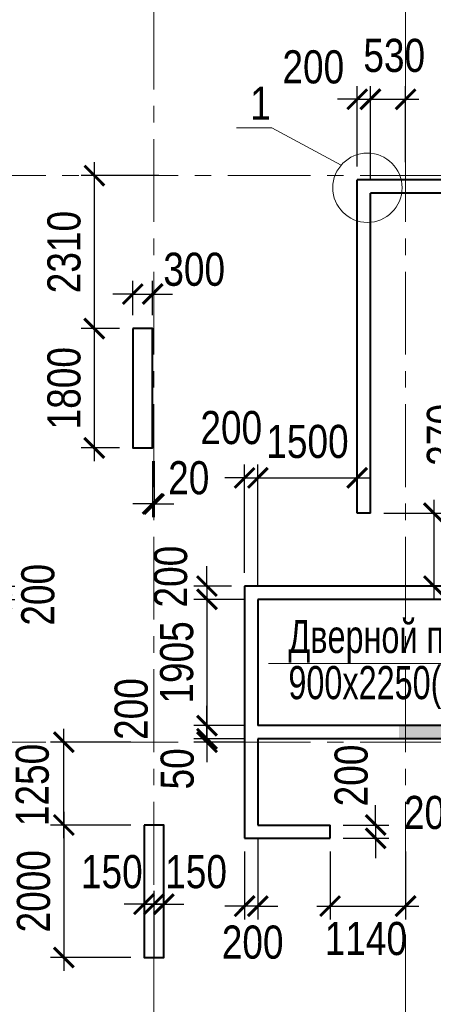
# Model space of a CAD drawing. Extents: x 26966 to 148137, y 549733 to 633733.
# Tile 23 of 28: x 71639 to 77887, y 611322 to 626180. Entities that reach past the tile are written whole.
import ezdxf

# ---------------------------------------------------------------- set-up
doc = ezdxf.new("R2010")
doc.units = 0
doc.header["$LTSCALE"] = 1000
doc.header["$MEASUREMENT"] = 0
doc.linetypes.add('CENTER', pattern=[2, 1.25, -0.25, 0.25, -0.25])
for name, color, linetype, lineweight in [('CК-400-Т(двери)', 7, 'Continuous', 20), ('СК-040-С(тены)', 12, 'Continuous', 40), ('СК-043-С-ПИЛОНЫ', 5, 'Continuous', 40), ('СК-100-О(си)', 7, 'CENTER', 15), ('СК-110-О-РАЗМЕРЫ', 7, 'Continuous', 15), ('СК-300-Р(азмеры)', 7, 'Continuous', 20), ('СК-343-Р-КОЛОННЫ', 7, 'Continuous', 13), ('СК-400-Т(екст)', 7, 'Continuous', 20), ('СК-600-Ш(триховка', 7, 'Continuous', 15)]:
    doc.layers.add(name, color=color, linetype=linetype, lineweight=lineweight)
doc.styles.add('RUSS', font='arial.ttf', dxfattribs={"width": 0.8})
doc.dimstyles.new('100-200', dxfattribs={"dimscale": 0, "dimtxt": 500, "dimasz": 300, "dimexe": 200, "dimexo": 200, "dimgap": 200, "dimtad": 1, "dimdec": 0, "dimzin": 0, "dimdsep": 46, "dimtxsty": 'RUSS', "dimblk": 'ARCHTICK', "dimcen": 0.096, "dimdle": 200, "dimclrd": 7, "dimclre": 7, "dimclrt": 256, "dimadec": 0, "dimazin": 0, "dimtfac": 1, "dimtdec": 0, "dimtmove": 2, "dimatfit": 3, "dimldrblk": 'OBLIQUE', "dimfxl": 1, "dimtolj": 1, "dimtzin": 0, "dimarcsym": 0})

# ---------------------------------------------------------------- blocks, each defined once
blk = doc.blocks.new('оси')
at = {"layer": 'СК-100-О(си)'}
for p, q in [((-17800, 18534.9), (-17800, -11023.5)), ((-14000, 18534.9), (-14000, -11023.5)), ((-46685.3, 15985), (4554.2, 15985)), ((-46685.3, 7435), (4554.2, 7435))]:
    blk.add_line(p, q, dxfattribs=at)
blk = doc.blocks.new('A$C858fb3ef')
at = {"layer": 'СК-300-Р(азмеры)'}
blk.add_blockref('оси', (0, 0), dxfattribs=at)
blk = doc.blocks.new('A$C573b34c5')
blk.add_blockref('A$C858fb3ef', (0, 0))
blk = doc.blocks.new('A$Cc2edbf5f')
at = {"layer": 'СК-040-С(тены)'}
for p, q in [((38410, 15920), (29190, 15920)), ((29190, 10890), (29190, 15920)), ((31910, 15720), (29390, 15720)), ((29390, 10890), (29390, 15720)), ((29390, 10890), (29190, 10890)), ((29190, 9790), (27490, 9790)), ((27490, 9790), (27490, 5985)), ((31910, 9790), (29190, 9790)), ((32110, 9590), (27690, 9590)), ((27690, 9590), (27690, 7685)), ((31220, 7685), (27690, 7685)), ((31020, 7485), (27690, 7485)), ((27690, 7485), (27690, 6185)), ((27690, 6185), (28780, 6185)), ((28780, 5985), (28780, 6185)), ((27490, 5985), (28780, 5985))]:
    blk.add_line(p, q, dxfattribs=at)
at = {"layer": 'СК-043-С-ПИЛОНЫ'}
for points in [[(25800, 13676), (25800, 11876), (26100, 11876), (26100, 13676)], [(25970, 6185), (25970, 4186), (26270, 4186), (26270, 6185)]]:
    blk.add_lwpolyline(points, close=True, dxfattribs=at)
at = {"layer": 'СК-600-Ш(триховка', "color": 7}
blk.add_solid([(29820, 7685), (29820, 7485), (30870, 7685), (30870, 7485)], dxfattribs=at)
blk = doc.blocks.new('_ArchTick')
at = {"color": 0, "linetype": 'ByBlock', "const_width": 0.15}
blk.add_lwpolyline([(-0.5, -0.5), (0.5, 0.5)], dxfattribs=at)
blk = doc.blocks.new('*D54')
at = {"layer": 'Defpoints', "color": 0, "transparency": 16777216}
for p in [(69720, 617633), (71027, 617433), (71365, 617433)]:
    blk.add_point(p, dxfattribs=at)
at = {"layer": 'СК-343-Р-КОЛОННЫ', "color": 7, "lineweight": -2, "transparency": 16777216}
for p, q in [((71365, 617633), (71365, 617933)), ((69920, 617633), (71565, 617633)), ((71365, 617633), (71365, 617433)), ((71227, 617433), (71565, 617433)), ((71365, 617433), (71365, 617133))]:
    blk.add_line(p, q, dxfattribs=at)
at = {"layer": 'СК-343-Р-КОЛОННЫ', "color": 7, "lineweight": -2, "transparency": 16777216, "xscale": 300, "yscale": 300, "zscale": 300}
for p, rotation in [((71365, 617633), 270), ((71365, 617433), 90)]:
    blk.add_blockref('_ArchTick', p, dxfattribs=dict(at, rotation=rotation))
at = {"layer": 'СК-343-Р-КОЛОННЫ', "transparency": 16777216, "insert": (71916, 617502), "char_height": 500, "attachment_point": 5, "rotation": 90, "style": 'RUSS'}
blk.add_mtext('\\A1;200', dxfattribs=at)
blk = doc.blocks.new('_Oblique')
at = {"color": 0, "linetype": 'ByBlock', "lineweight": -2}
blk.add_line((-0.5, -0.5), (0.5, 0.5), dxfattribs=at)
blk = doc.blocks.new('*D205')
at = {"layer": 'Defpoints', "color": 0, "transparency": 16777216}
for p in [(75237, 614028), (75037, 613828), (75037, 612804)]:
    blk.add_point(p, dxfattribs=at)
at = {"layer": 'СК-343-Р-КОЛОННЫ', "color": 7, "lineweight": -2, "transparency": 16777216}
for p, q in [((75237, 613828), (75237, 612604)), ((75037, 613628), (75037, 612604)), ((75037, 612804), (74737, 612804)), ((75237, 612804), (75037, 612804)), ((75237, 612804), (75537, 612804))]:
    blk.add_line(p, q, dxfattribs=at)
at = {"layer": 'СК-343-Р-КОЛОННЫ', "color": 7, "lineweight": -2, "transparency": 16777216, "xscale": 300, "yscale": 300, "zscale": 300}
blk.add_blockref('_ArchTick', (75037, 612804), dxfattribs=at)
at = {"layer": 'СК-343-Р-КОЛОННЫ', "color": 7, "lineweight": -2, "transparency": 16777216, "xscale": 300, "yscale": 300, "zscale": 300, "rotation": 180}
blk.add_blockref('_ArchTick', (75237, 612804), dxfattribs=at)
at = {"layer": 'СК-343-Р-КОЛОННЫ', "transparency": 16777216, "insert": (75158, 612258), "char_height": 500, "attachment_point": 5, "style": 'RUSS'}
blk.add_mtext('\\A1;200', dxfattribs=at)
blk = doc.blocks.new('*D163')
at = {"layer": 'Defpoints', "color": 0, "transparency": 16777216}
for p in [(73668, 612834), (73517, 612128), (73668, 611839)]:
    blk.add_point(p, dxfattribs=at)
at = {"layer": 'СК-343-Р-КОЛОННЫ', "color": 7, "lineweight": -2, "transparency": 16777216}
for p, q in [((73517, 612328), (73517, 613034)), ((73668, 612039), (73668, 613034)), ((73517, 612834), (73217, 612834)), ((73517, 612834), (73668, 612834)), ((73668, 612834), (73968, 612834))]:
    blk.add_line(p, q, dxfattribs=at)
at = {"layer": 'СК-343-Р-КОЛОННЫ', "color": 7, "lineweight": -2, "transparency": 16777216, "xscale": 300, "yscale": 300, "zscale": 300}
blk.add_blockref('_ArchTick', (73517, 612834), dxfattribs=at)
at = {"layer": 'СК-343-Р-КОЛОННЫ', "color": 7, "lineweight": -2, "transparency": 16777216, "xscale": 300, "yscale": 300, "zscale": 300, "rotation": 180}
blk.add_blockref('_ArchTick', (73668, 612834), dxfattribs=at)
at = {"layer": 'СК-343-Р-КОЛОННЫ', "transparency": 16777216, "insert": (73031, 613321), "char_height": 500, "attachment_point": 5, "style": 'RUSS'}
blk.add_mtext('\\A1;150', dxfattribs=at)
blk = doc.blocks.new('*D164')
at = {"layer": 'Defpoints', "color": 0, "transparency": 16777216}
for p in [(73668, 612834), (73817, 612128), (73668, 611839)]:
    blk.add_point(p, dxfattribs=at)
at = {"layer": 'СК-343-Р-КОЛОННЫ', "color": 7, "lineweight": -2, "transparency": 16777216}
for p, q in [((73668, 612039), (73668, 613034)), ((73817, 612328), (73817, 613034)), ((73668, 612834), (73368, 612834)), ((73817, 612834), (73668, 612834)), ((73817, 612834), (74117, 612834))]:
    blk.add_line(p, q, dxfattribs=at)
at = {"layer": 'СК-343-Р-КОЛОННЫ', "color": 7, "lineweight": -2, "transparency": 16777216, "xscale": 300, "yscale": 300, "zscale": 300}
blk.add_blockref('_ArchTick', (73668, 612834), dxfattribs=at)
at = {"layer": 'СК-343-Р-КОЛОННЫ', "color": 7, "lineweight": -2, "transparency": 16777216, "xscale": 300, "yscale": 300, "zscale": 300, "rotation": 180}
blk.add_blockref('_ArchTick', (73817, 612834), dxfattribs=at)
at = {"layer": 'СК-343-Р-КОЛОННЫ', "transparency": 16777216, "insert": (74304, 613321), "char_height": 500, "attachment_point": 5, "style": 'RUSS'}
blk.add_mtext('\\A1;150', dxfattribs=at)
blk = doc.blocks.new('*D156')
at = {"layer": 'Defpoints', "color": 0, "transparency": 16777216}
for p in [(73517, 614028), (72306, 612028), (73517, 612028)]:
    blk.add_point(p, dxfattribs=at)
at = {"layer": 'СК-343-Р-КОЛОННЫ', "color": 7, "lineweight": -2, "transparency": 16777216}
for p, q in [((72306, 614228), (72306, 611828)), ((73317, 614028), (72106, 614028)), ((73317, 612028), (72106, 612028))]:
    blk.add_line(p, q, dxfattribs=at)
at = {"layer": 'СК-343-Р-КОЛОННЫ', "color": 7, "lineweight": -2, "transparency": 16777216, "xscale": 300, "yscale": 300, "zscale": 300}
for p, rotation in [((72306, 614028), 90), ((72306, 612028), 270)]:
    blk.add_blockref('_ArchTick', p, dxfattribs=dict(at, rotation=rotation))
at = {"layer": 'СК-343-Р-КОЛОННЫ', "transparency": 16777216, "insert": (71851, 613028), "char_height": 500, "attachment_point": 5, "rotation": 90, "style": 'RUSS'}
blk.add_mtext('\\A1;2000', dxfattribs=at)
blk = doc.blocks.new('*D157')
at = {"layer": 'Defpoints', "color": 0, "transparency": 16777216}
for p in [(72306, 615278), (73517, 615278), (73517, 614028)]:
    blk.add_point(p, dxfattribs=at)
at = {"layer": 'СК-343-Р-КОЛОННЫ', "color": 7, "lineweight": -2, "transparency": 16777216}
for p, q in [((72306, 613828), (72306, 615478)), ((73317, 615278), (72106, 615278)), ((73317, 614028), (72106, 614028))]:
    blk.add_line(p, q, dxfattribs=at)
at = {"layer": 'СК-343-Р-КОЛОННЫ', "color": 7, "lineweight": -2, "transparency": 16777216, "xscale": 300, "yscale": 300, "zscale": 300}
for p, rotation in [((72306, 615278), 90), ((72306, 614028), 270)]:
    blk.add_blockref('_ArchTick', p, dxfattribs=dict(at, rotation=rotation))
at = {"layer": 'СК-343-Р-КОЛОННЫ', "transparency": 16777216, "insert": (71832, 614632), "char_height": 500, "attachment_point": 5, "rotation": 90, "style": 'RUSS'}
blk.add_mtext('\\A1;1250', dxfattribs=at)
blk = doc.blocks.new('*D87')
at = {"layer": 'Defpoints', "color": 0, "transparency": 16777216}
for p in [(73647, 619719), (73668, 619719), (73668, 618873)]:
    blk.add_point(p, dxfattribs=at)
at = {"layer": 'СК-343-Р-КОЛОННЫ', "color": 7, "lineweight": -2, "transparency": 16777216}
for p, q in [((73647, 619519), (73647, 618673)), ((73668, 619519), (73668, 618673)), ((73647, 618873), (73347, 618873)), ((73647, 618873), (73668, 618873)), ((73668, 618873), (73968, 618873))]:
    blk.add_line(p, q, dxfattribs=at)
at = {"layer": 'СК-343-Р-КОЛОННЫ', "color": 7, "lineweight": -2, "transparency": 16777216, "xscale": 300, "yscale": 300, "zscale": 300}
blk.add_blockref('_ArchTick', (73647, 618873), dxfattribs=at)
at = {"layer": 'СК-343-Р-КОЛОННЫ', "color": 7, "lineweight": -2, "transparency": 16777216, "xscale": 300, "yscale": 300, "zscale": 300, "rotation": 180}
blk.add_blockref('_ArchTick', (73668, 618873), dxfattribs=at)
at = {"layer": 'СК-343-Р-КОЛОННЫ', "transparency": 16777216, "insert": (74193, 619265), "char_height": 500, "attachment_point": 5, "style": 'RUSS'}
blk.add_mtext('\\A1;20', dxfattribs=at)
blk = doc.blocks.new('*D88')
at = {"layer": 'Defpoints', "color": 0, "transparency": 16777216}
for p in [(73647, 622040), (73347, 621519), (73647, 621519)]:
    blk.add_point(p, dxfattribs=at)
at = {"layer": 'СК-343-Р-КОЛОННЫ', "color": 7, "lineweight": -2, "transparency": 16777216}
for p, q in [((73347, 621719), (73347, 622240)), ((73647, 621719), (73647, 622240)), ((73347, 622040), (73047, 622040)), ((73347, 622040), (73647, 622040)), ((73647, 622040), (73947, 622040))]:
    blk.add_line(p, q, dxfattribs=at)
at = {"layer": 'СК-343-Р-КОЛОННЫ', "color": 7, "lineweight": -2, "transparency": 16777216, "xscale": 300, "yscale": 300, "zscale": 300}
blk.add_blockref('_ArchTick', (73347, 622040), dxfattribs=at)
at = {"layer": 'СК-343-Р-КОЛОННЫ', "color": 7, "lineweight": -2, "transparency": 16777216, "xscale": 300, "yscale": 300, "zscale": 300, "rotation": 180}
blk.add_blockref('_ArchTick', (73647, 622040), dxfattribs=at)
at = {"layer": 'СК-343-Р-КОЛОННЫ', "transparency": 16777216, "insert": (74275, 622411), "char_height": 500, "attachment_point": 5, "style": 'RUSS'}
blk.add_mtext('\\A1;300', dxfattribs=at)
blk = doc.blocks.new('*D89')
at = {"layer": 'Defpoints', "color": 0, "transparency": 16777216}
for p in [(76937, 624979), (76737, 623763), (76937, 623563)]:
    blk.add_point(p, dxfattribs=at)
at = {"layer": 'СК-343-Р-КОЛОННЫ', "color": 7, "lineweight": -2, "transparency": 16777216}
for p, q in [((76737, 623963), (76737, 625179)), ((76937, 623763), (76937, 625179)), ((76737, 624979), (76437, 624979)), ((76737, 624979), (76937, 624979)), ((76937, 624979), (77237, 624979))]:
    blk.add_line(p, q, dxfattribs=at)
at = {"layer": 'СК-343-Р-КОЛОННЫ', "color": 7, "lineweight": -2, "transparency": 16777216, "xscale": 300, "yscale": 300, "zscale": 300}
blk.add_blockref('_ArchTick', (76737, 624979), dxfattribs=at)
at = {"layer": 'СК-343-Р-КОЛОННЫ', "color": 7, "lineweight": -2, "transparency": 16777216, "xscale": 300, "yscale": 300, "zscale": 300, "rotation": 180}
blk.add_blockref('_ArchTick', (76937, 624979), dxfattribs=at)
at = {"layer": 'СК-343-Р-КОЛОННЫ', "transparency": 16777216, "insert": (76074, 625465), "char_height": 500, "attachment_point": 5, "style": 'RUSS'}
blk.add_mtext('\\A1;200', dxfattribs=at)
blk = doc.blocks.new('*D90')
at = {"layer": 'Defpoints', "color": 0, "transparency": 16777216}
for p in [(77468, 624979), (77468, 623828), (76937, 623563)]:
    blk.add_point(p, dxfattribs=at)
at = {"layer": 'СК-343-Р-КОЛОННЫ', "color": 7, "lineweight": -2, "transparency": 16777216}
for p, q in [((76937, 623763), (76937, 625179)), ((77468, 624028), (77468, 625179)), ((76737, 624979), (77668, 624979))]:
    blk.add_line(p, q, dxfattribs=at)
at = {"layer": 'СК-343-Р-КОЛОННЫ', "color": 7, "lineweight": -2, "transparency": 16777216, "xscale": 300, "yscale": 300, "zscale": 300, "rotation": 180}
blk.add_blockref('_ArchTick', (76937, 624979), dxfattribs=at)
at = {"layer": 'СК-343-Р-КОЛОННЫ', "color": 7, "lineweight": -2, "transparency": 16777216, "xscale": 300, "yscale": 300, "zscale": 300}
blk.add_blockref('_ArchTick', (77468, 624979), dxfattribs=at)
at = {"layer": 'СК-343-Р-КОЛОННЫ', "transparency": 16777216, "insert": (77296, 625638), "char_height": 500, "attachment_point": 5, "style": 'RUSS'}
blk.add_mtext('\\A1;530', dxfattribs=at)
blk = doc.blocks.new('*D106')
at = {"layer": 'Defpoints', "color": 0, "transparency": 16777216}
for p in [(75037, 617633), (74468, 617433), (75237, 617433)]:
    blk.add_point(p, dxfattribs=at)
at = {"layer": 'СК-343-Р-КОЛОННЫ', "color": 7, "lineweight": -2, "transparency": 16777216}
for p, q in [((74468, 617633), (74468, 617933)), ((74837, 617633), (74268, 617633)), ((74468, 617633), (74468, 617433)), ((75037, 617433), (74268, 617433)), ((74468, 617433), (74468, 617133))]:
    blk.add_line(p, q, dxfattribs=at)
at = {"layer": 'СК-343-Р-КОЛОННЫ', "color": 7, "lineweight": -2, "transparency": 16777216, "xscale": 300, "yscale": 300, "zscale": 300}
for p, rotation in [((74468, 617633), 270), ((74468, 617433), 90)]:
    blk.add_blockref('_ArchTick', p, dxfattribs=dict(at, rotation=rotation))
at = {"layer": 'СК-343-Р-КОЛОННЫ', "transparency": 16777216, "insert": (73922, 617776), "char_height": 500, "attachment_point": 5, "rotation": 90, "style": 'RUSS'}
blk.add_mtext('\\A1;200', dxfattribs=at)
blk = doc.blocks.new('*D107')
at = {"layer": 'Defpoints', "color": 0, "transparency": 16777216}
for p in [(75237, 617433), (74468, 615528), (75237, 615528)]:
    blk.add_point(p, dxfattribs=at)
at = {"layer": 'СК-343-Р-КОЛОННЫ', "color": 7, "lineweight": -2, "transparency": 16777216}
for p, q in [((74468, 617633), (74468, 615328)), ((75037, 617433), (74268, 617433)), ((75037, 615528), (74268, 615528))]:
    blk.add_line(p, q, dxfattribs=at)
at = {"layer": 'СК-343-Р-КОЛОННЫ', "color": 7, "lineweight": -2, "transparency": 16777216, "xscale": 300, "yscale": 300, "zscale": 300}
for p, rotation in [((74468, 617433), 90), ((74468, 615528), 270)]:
    blk.add_blockref('_ArchTick', p, dxfattribs=dict(at, rotation=rotation))
at = {"layer": 'СК-343-Р-КОЛОННЫ', "transparency": 16777216, "insert": (74013, 616481), "char_height": 500, "attachment_point": 5, "rotation": 90, "style": 'RUSS'}
blk.add_mtext('\\A1;1905', dxfattribs=at)
blk = doc.blocks.new('*D108')
at = {"layer": 'Defpoints', "color": 0, "transparency": 16777216}
for p in [(75237, 615528), (74468, 615328), (75237, 615328)]:
    blk.add_point(p, dxfattribs=at)
at = {"layer": 'СК-343-Р-КОЛОННЫ', "color": 7, "lineweight": -2, "transparency": 16777216}
for p, q in [((74468, 615528), (74468, 615828)), ((75037, 615528), (74268, 615528)), ((74468, 615528), (74468, 615328)), ((75037, 615328), (74268, 615328)), ((74468, 615328), (74468, 615028))]:
    blk.add_line(p, q, dxfattribs=at)
at = {"layer": 'СК-343-Р-КОЛОННЫ', "color": 7, "lineweight": -2, "transparency": 16777216, "xscale": 300, "yscale": 300, "zscale": 300}
for p, rotation in [((74468, 615528), 270), ((74468, 615328), 90)]:
    blk.add_blockref('_ArchTick', p, dxfattribs=dict(at, rotation=rotation))
at = {"layer": 'СК-343-Р-КОЛОННЫ', "transparency": 16777216, "insert": (73326, 615778), "char_height": 500, "attachment_point": 5, "rotation": 90, "style": 'RUSS'}
blk.add_mtext('\\A1;200', dxfattribs=at)
blk = doc.blocks.new('*D109')
at = {"layer": 'Defpoints', "color": 0, "transparency": 16777216}
for p in [(74468, 615278), (75237, 615328), (75237, 615278)]:
    blk.add_point(p, dxfattribs=at)
at = {"layer": 'СК-343-Р-КОЛОННЫ', "color": 7, "lineweight": -2, "transparency": 16777216}
for p, q in [((74468, 615328), (74468, 615628)), ((75037, 615328), (74268, 615328)), ((75037, 615278), (74268, 615278)), ((74468, 615328), (74468, 615278)), ((74468, 615278), (74468, 614978))]:
    blk.add_line(p, q, dxfattribs=at)
at = {"layer": 'СК-343-Р-КОЛОННЫ', "color": 7, "lineweight": -2, "transparency": 16777216, "xscale": 300, "yscale": 300, "zscale": 300}
for p, rotation in [((74468, 615328), 270), ((74468, 615278), 90)]:
    blk.add_blockref('_ArchTick', p, dxfattribs=dict(at, rotation=rotation))
at = {"layer": 'СК-343-Р-КОЛОННЫ', "transparency": 16777216, "insert": (74021, 614875), "char_height": 500, "attachment_point": 5, "rotation": 90, "style": 'RUSS'}
blk.add_mtext('\\A1;50', dxfattribs=at)
blk = doc.blocks.new('*D114')
at = {"layer": 'Defpoints', "color": 0, "transparency": 16777216}
for p in [(75237, 619266), (75037, 617633), (75237, 617433)]:
    blk.add_point(p, dxfattribs=at)
at = {"layer": 'СК-343-Р-КОЛОННЫ', "color": 7, "lineweight": -2, "transparency": 16777216}
for p, q in [((75037, 617833), (75037, 619466)), ((75237, 617633), (75237, 619466)), ((75037, 619266), (74737, 619266)), ((75037, 619266), (75237, 619266)), ((75237, 619266), (75537, 619266))]:
    blk.add_line(p, q, dxfattribs=at)
at = {"layer": 'СК-343-Р-КОЛОННЫ', "color": 7, "lineweight": -2, "transparency": 16777216, "xscale": 300, "yscale": 300, "zscale": 300}
blk.add_blockref('_ArchTick', (75037, 619266), dxfattribs=at)
at = {"layer": 'СК-343-Р-КОЛОННЫ', "color": 7, "lineweight": -2, "transparency": 16777216, "xscale": 300, "yscale": 300, "zscale": 300, "rotation": 180}
blk.add_blockref('_ArchTick', (75237, 619266), dxfattribs=at)
at = {"layer": 'СК-343-Р-КОЛОННЫ', "transparency": 16777216, "insert": (74835, 620022), "char_height": 500, "attachment_point": 5, "style": 'RUSS'}
blk.add_mtext('\\A1;200', dxfattribs=at)
blk = doc.blocks.new('*D115')
at = {"layer": 'Defpoints', "color": 0, "transparency": 16777216}
for p in [(76737, 619266), (76737, 618755), (75237, 617433)]:
    blk.add_point(p, dxfattribs=at)
at = {"layer": 'СК-343-Р-КОЛОННЫ', "color": 7, "lineweight": -2, "transparency": 16777216}
for p, q in [((75237, 617633), (75237, 619466)), ((76737, 618955), (76737, 619466)), ((75037, 619266), (76937, 619266))]:
    blk.add_line(p, q, dxfattribs=at)
at = {"layer": 'СК-343-Р-КОЛОННЫ', "color": 7, "lineweight": -2, "transparency": 16777216, "xscale": 300, "yscale": 300, "zscale": 300, "rotation": 180}
blk.add_blockref('_ArchTick', (75237, 619266), dxfattribs=at)
at = {"layer": 'СК-343-Р-КОЛОННЫ', "color": 7, "lineweight": -2, "transparency": 16777216, "xscale": 300, "yscale": 300, "zscale": 300}
blk.add_blockref('_ArchTick', (76737, 619266), dxfattribs=at)
at = {"layer": 'СК-343-Р-КОЛОННЫ', "transparency": 16777216, "insert": (75986, 619813), "char_height": 500, "attachment_point": 5, "style": 'RUSS'}
blk.add_mtext('\\A1;1500', dxfattribs=at)
blk = doc.blocks.new('*D76')
at = {"layer": 'Defpoints', "color": 0, "transparency": 16777216}
for p in [(76327, 613828), (77468, 613828), (77468, 612804)]:
    blk.add_point(p, dxfattribs=at)
at = {"layer": 'СК-343-Р-КОЛОННЫ', "color": 7, "lineweight": -2, "transparency": 16777216}
for p, q in [((76327, 613628), (76327, 612604)), ((77468, 613628), (77468, 612604)), ((76127, 612804), (77668, 612804))]:
    blk.add_line(p, q, dxfattribs=at)
at = {"layer": 'СК-343-Р-КОЛОННЫ', "color": 7, "lineweight": -2, "transparency": 16777216, "xscale": 300, "yscale": 300, "zscale": 300, "rotation": 180}
blk.add_blockref('_ArchTick', (76327, 612804), dxfattribs=at)
at = {"layer": 'СК-343-Р-КОЛОННЫ', "color": 7, "lineweight": -2, "transparency": 16777216, "xscale": 300, "yscale": 300, "zscale": 300}
blk.add_blockref('_ArchTick', (77468, 612804), dxfattribs=at)
at = {"layer": 'СК-343-Р-КОЛОННЫ', "transparency": 16777216, "insert": (76868, 612312), "char_height": 500, "attachment_point": 5, "style": 'RUSS'}
blk.add_mtext('\\A1;1140', dxfattribs=at)
blk = doc.blocks.new('*D77')
at = {"layer": 'Defpoints', "color": 0, "transparency": 16777216}
for p in [(73347, 621519), (72766, 619719), (73347, 619719)]:
    blk.add_point(p, dxfattribs=at)
at = {"layer": 'СК-343-Р-КОЛОННЫ', "color": 7, "lineweight": -2, "transparency": 16777216}
for p, q in [((72766, 621719), (72766, 619519)), ((73147, 621519), (72566, 621519)), ((73147, 619719), (72566, 619719))]:
    blk.add_line(p, q, dxfattribs=at)
at = {"layer": 'СК-343-Р-КОЛОННЫ', "color": 7, "lineweight": -2, "transparency": 16777216, "xscale": 300, "yscale": 300, "zscale": 300}
for p, rotation in [((72766, 621519), 90), ((72766, 619719), 270)]:
    blk.add_blockref('_ArchTick', p, dxfattribs=dict(at, rotation=rotation))
at = {"layer": 'СК-343-Р-КОЛОННЫ', "transparency": 16777216, "insert": (72311, 620619), "char_height": 500, "attachment_point": 5, "rotation": 90, "style": 'RUSS'}
blk.add_mtext('\\A1;1800', dxfattribs=at)
blk = doc.blocks.new('*D78')
at = {"layer": 'Defpoints', "color": 0, "transparency": 16777216}
for p in [(72767, 623828), (73942, 623828), (73276, 621518)]:
    blk.add_point(p, dxfattribs=at)
at = {"layer": 'СК-343-Р-КОЛОННЫ', "color": 7, "lineweight": -2, "transparency": 16777216}
for p, q in [((72767, 621318), (72767, 624028)), ((73742, 623828), (72567, 623828)), ((73076, 621518), (72567, 621518))]:
    blk.add_line(p, q, dxfattribs=at)
at = {"layer": 'СК-343-Р-КОЛОННЫ', "color": 7, "lineweight": -2, "transparency": 16777216, "xscale": 300, "yscale": 300, "zscale": 300}
for p, rotation in [((72767, 623828), 90), ((72767, 621518), 270)]:
    blk.add_blockref('_ArchTick', p, dxfattribs=dict(at, rotation=rotation))
at = {"layer": 'СК-343-Р-КОЛОННЫ', "transparency": 16777216, "insert": (72311, 622673), "char_height": 500, "attachment_point": 5, "rotation": 90, "style": 'RUSS'}
blk.add_mtext('\\A1;2310', dxfattribs=at)
blk = doc.blocks.new('*D80')
at = {"layer": 'Defpoints', "color": 0, "transparency": 16777216}
for p in [(76937, 618733), (76937, 617633), (77895, 617633)]:
    blk.add_point(p, dxfattribs=at)
at = {"layer": 'СК-343-Р-КОЛОННЫ', "color": 7, "lineweight": -2, "transparency": 16777216}
for p, q in [((77895, 618933), (77895, 617433)), ((77137, 618733), (78095, 618733)), ((77137, 617633), (78095, 617633))]:
    blk.add_line(p, q, dxfattribs=at)
at = {"layer": 'СК-343-Р-КОЛОННЫ', "color": 7, "lineweight": -2, "transparency": 16777216, "xscale": 300, "yscale": 300, "zscale": 300}
for p, rotation in [((77895, 618733), 90), ((77895, 617633), 270)]:
    blk.add_blockref('_ArchTick', p, dxfattribs=dict(at, rotation=rotation))
at = {"layer": 'СК-343-Р-КОЛОННЫ', "transparency": 16777216, "insert": (78356, 618304), "char_height": 500, "attachment_point": 5, "rotation": 90, "style": 'RUSS'}
blk.add_mtext('\\A1;1100', dxfattribs=at)
blk = doc.blocks.new('*D81')
at = {"layer": 'Defpoints', "color": 0, "transparency": 16777216}
for p in [(78693, 620503), (79457, 620503), (79657, 620133)]:
    blk.add_point(p, dxfattribs=at)
at = {"layer": 'СК-343-Р-КОЛОННЫ', "color": 7, "lineweight": -2, "transparency": 16777216}
for p, q in [((78693, 620503), (78693, 620803)), ((79257, 620503), (78493, 620503)), ((78693, 620133), (78693, 620503)), ((79457, 620133), (78493, 620133)), ((78693, 620133), (78693, 619833))]:
    blk.add_line(p, q, dxfattribs=at)
at = {"layer": 'СК-343-Р-КОЛОННЫ', "color": 7, "lineweight": -2, "transparency": 16777216, "xscale": 300, "yscale": 300, "zscale": 300}
for p, rotation in [((78693, 620503), 270), ((78693, 620133), 90)]:
    blk.add_blockref('_ArchTick', p, dxfattribs=dict(at, rotation=rotation))
at = {"layer": 'СК-343-Р-КОЛОННЫ', "transparency": 16777216, "insert": (78042, 619916), "char_height": 500, "attachment_point": 5, "rotation": 90, "style": 'RUSS'}
blk.add_mtext('\\A1;370', dxfattribs=at)
blk = doc.blocks.new('*D311')
at = {"layer": 'Defpoints', "color": 0, "transparency": 16777216}
for p in [(78767, 615048), (78567, 614798), (78567, 613827)]:
    blk.add_point(p, dxfattribs=at)
at = {"layer": 'СК-343-Р-КОЛОННЫ', "color": 7, "lineweight": -2, "transparency": 16777216}
for p, q in [((78767, 614848), (78767, 613627)), ((78567, 614598), (78567, 613627)), ((78567, 613827), (78267, 613827)), ((78767, 613827), (78567, 613827)), ((78767, 613827), (79067, 613827))]:
    blk.add_line(p, q, dxfattribs=at)
at = {"layer": 'СК-343-Р-КОЛОННЫ', "color": 7, "lineweight": -2, "transparency": 16777216, "xscale": 300, "yscale": 300, "zscale": 300}
blk.add_blockref('_ArchTick', (78567, 613827), dxfattribs=at)
at = {"layer": 'СК-343-Р-КОЛОННЫ', "color": 7, "lineweight": -2, "transparency": 16777216, "xscale": 300, "yscale": 300, "zscale": 300, "rotation": 180}
blk.add_blockref('_ArchTick', (78767, 613827), dxfattribs=at)
at = {"layer": 'СК-343-Р-КОЛОННЫ', "transparency": 16777216, "insert": (77909, 614214), "char_height": 500, "attachment_point": 5, "style": 'RUSS'}
blk.add_mtext('\\A1;200', dxfattribs=at)
blk = doc.blocks.new('*D321')
at = {"layer": 'Defpoints', "color": 0, "transparency": 16777216}
for p in [(76327, 614028), (76327, 613828), (77015, 613828)]:
    blk.add_point(p, dxfattribs=at)
at = {"layer": 'СК-343-Р-КОЛОННЫ', "color": 7, "lineweight": -2, "transparency": 16777216}
for p, q in [((77015, 614028), (77015, 614328)), ((76527, 614028), (77215, 614028)), ((77015, 614028), (77015, 613828)), ((76527, 613828), (77215, 613828)), ((77015, 613828), (77015, 613528))]:
    blk.add_line(p, q, dxfattribs=at)
at = {"layer": 'СК-343-Р-КОЛОННЫ', "color": 7, "lineweight": -2, "transparency": 16777216, "xscale": 300, "yscale": 300, "zscale": 300}
for p, rotation in [((77015, 614028), 270), ((77015, 613828), 90)]:
    blk.add_blockref('_ArchTick', p, dxfattribs=dict(at, rotation=rotation))
at = {"layer": 'СК-343-Р-КОЛОННЫ', "transparency": 16777216, "insert": (76648, 614775), "char_height": 500, "attachment_point": 5, "rotation": 90, "style": 'RUSS'}
blk.add_mtext('\\A1;200', dxfattribs=at)

msp = doc.modelspace()

# ---------------------------------------------------------------- linework, layer by layer
at = {"layer": 'CК-400-Т(двери)', "color": 7}
msp.add_lwpolyline([(75399.8, 616463.8), (79273.6, 616463.8), (79273.6, 616463.8)], dxfattribs=at)
at = {"layer": 'СК-110-О-РАЗМЕРЫ'}
msp.add_line((74912.9, 624549), (75446, 624549), dxfattribs=at)
msp.add_circle((76891.2, 623643.9), 523.3, dxfattribs=at)
at = {"layer": 'СК-343-Р-КОЛОННЫ'}
msp.add_line((75446, 624549), (76496.1, 623987.1), dxfattribs=at)

# ---------------------------------------------------------------- block references
at = {"layer": 'СК-040-С(тены)'}
msp.add_blockref('A$Cc2edbf5f', (47547.3, 607842.8), dxfattribs=at)
at = {"layer": 'СК-300-Р(азмеры)'}
msp.add_blockref('A$C573b34c5', (91467.5, 607842.9), dxfattribs=at)

# ---------------------------------------------------------------- texts
at = {"layer": 'CК-400-Т(двери)', "color": 7, "insert": (75698, 617123.5), "char_height": 500, "width": 4535.799, "attachment_point": 1, "line_spacing_factor": 0.835689, "style": 'RUSS'}
msp.add_mtext('{\\W0.7;Дверной проем\\P900х2250(h)}', dxfattribs=at)
at = {"layer": 'СК-400-Т(екст)', "style": 'RUSS', "width": 0.8}
msp.add_text('1', height=500, dxfattribs=at).set_placement((75122, 624669.7))

# ---------------------------------------------------------------- dimensions: what is measured, and where the dimension line sits
at = {"layer": 'СК-343-Р-КОЛОННЫ'}
for base, p1, p2, picture, middle in [((77467.6, 624978.7), (76937.3, 623563.3), (77467.6, 623827.9), '*D90', (77296.2, 625638.1)), ((76937.3, 624979.1), (76737.3, 623763.3), (76937.3, 623563.3), '*D89', (76074.4, 625464.5)), ((73647.2, 622039.7), (73347.2, 621518.5), (73647.2, 621518.5), '*D88', (74274.9, 622410.8)), ((75237.5, 619266.2), (75037.5, 617633.2), (75237.5, 617433.2), '*D114', (74835, 620021.8)), ((76737.3, 619266.2), (75237.5, 617433.2), (76737.3, 618755.2), '*D115', (75985.8, 619812.7)), ((73667.5, 618872.6), (73647.2, 619718.8), (73667.5, 619718.8), '*D87', (74193.4, 619264.6)), ((78567.4, 613827.3), (78767.4, 615048.2), (78567.4, 614798.2), '*D311', (77909.3, 614213.5)), ((75037.4, 612803.8), (75237.4, 614028.2), (75037.4, 613828.2), '*D205', (75158.2, 612257.6)), ((77467.5, 612803.8), (76327.3, 613828.2), (77467.5, 613828.2), '*D76', (76868.2, 612311.6)), ((73667.5, 612834.4), (73517.4, 612128.5), (73667.5, 611839), '*D163', (73030.6, 613320.7))]:
    dim = msp.add_linear_dim(base=base, p1=p1, p2=p2, dimstyle='100-200', override={"dimscale": 1}, dxfattribs=at)
    dim.commit()
    dim.dimension.update_dxf_attribs({"geometry": picture, "text_midpoint": middle, "dimtype": 160})
for base, p1, p2, picture, middle in [((72766.8, 623827.9), (73276.1, 621518.2), (73941.6, 623827.9), '*D78', (72311.3, 622673)), ((72766.5, 619718.8), (73347.2, 621518.5), (73347.2, 619718.8), '*D77', (72311.2, 620618.6)), ((74467.9, 615528.2), (75237.5, 617433.2), (75237.5, 615528.2), '*D107', (74012.6, 616480.7)), ((72305.9, 612028.4), (73517.3, 614028.2), (73517.3, 612028.4), '*D156', (71850.6, 613028.3))]:
    dim = msp.add_linear_dim(base=base, p1=p1, p2=p2, angle=90, dimstyle='100-200', override={"dimscale": 1}, dxfattribs=at)
    dim.commit()
    dim.dimension.update_dxf_attribs({"geometry": picture, "text_midpoint": middle})
for base, p1, p2, angle, picture, middle in [((78692.6, 620503.2), (79657.3, 620133.2), (79457.3, 620503.2), 90, '*D81', (78041.9, 619916)), ((77894.8, 617633.2), (76937.3, 618733.2), (76937.3, 617633.2), 90, '*D80', (78356.1, 618304.4)), ((74468.3, 617433.2), (75037.5, 617633.2), (75237.5, 617433.2), 90, '*D106', (73921.7, 617776.4)), ((71365, 617433.1), (69720.1, 617633), (71027.4, 617433.1), 90, '*D54', (71916.2, 617502.5)), ((74467.9, 615328.2), (75237.5, 615528.2), (75237.5, 615328.2), 90, '*D108', (73325.5, 615777.9)), ((74467.9, 615277.9), (75237.5, 615328.2), (75237.5, 615277.9), 90, '*D109', (74020.7, 614875.2)), ((72305.9, 615277.9), (73517.3, 614028.2), (73517.3, 615277.9), 90, '*D157', (71831.9, 614631.9)), ((77015.3, 613828.2), (76327.3, 614028.2), (76327.3, 613828.2), 90, '*D321', (76647.8, 614775.2)), ((73667.5, 612834.4), (73817.4, 612128.5), (73667.5, 611839), 180, '*D164', (74304.4, 613320.7))]:
    dim = msp.add_linear_dim(base=base, p1=p1, p2=p2, angle=angle, dimstyle='100-200', override={"dimscale": 1}, dxfattribs=at)
    dim.commit()
    dim.dimension.update_dxf_attribs({"geometry": picture, "text_midpoint": middle, "dimtype": 160})

doc.saveas('drawing.dxf')
